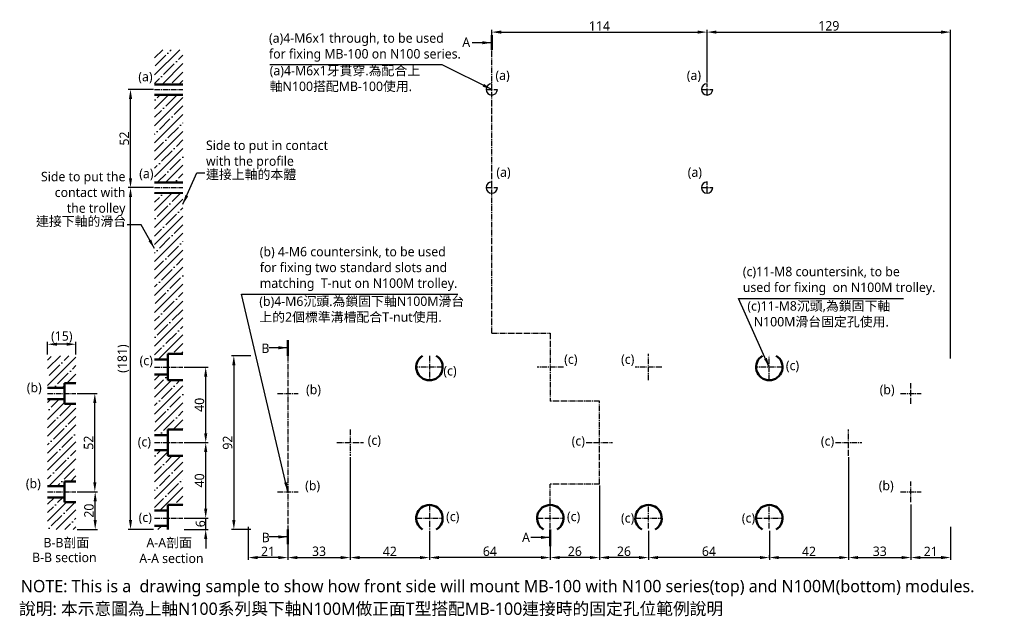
# Model space of a CAD drawing. Header units: millimetres. Extents: x 181 to 702, y 199 to 515.
import ezdxf

# ---------------------------------------------------------------- set-up
doc = ezdxf.new("R2010")
doc.units = ezdxf.units.MM
doc.linetypes.add('中心線3', pattern=[4.3, 3, -0.5, 0.3, -0.5])
doc.linetypes.add('中心線5', pattern=[7.2, 5, -1, 0.2, -1])
doc.layers.add('中心線', color=5, linetype='中心線3')
doc.layers.add('標註線', color=3, linetype='Continuous')
doc.layers.add('外框線', color=7, linetype='Continuous', lineweight=50)
doc.styles.get("Standard").update_dxf_attribs({"font": 'msjh.ttf'})
doc.dimstyles.new('ISO-25', dxfattribs={"dimtxt": 5, "dimasz": 5, "dimexe": 1.25, "dimexo": 0.625, "dimtad": 1, "dimdec": 8, "dimtxsty": 'Standard', "dimcen": 4, "dimadec": 0, "dimazin": 0, "dimtfac": 1, "dimtdec": 8, "dimtmove": 0, "dimatfit": 3, "dimfxl": 0, "dimarcsym": 0})

# ---------------------------------------------------------------- blocks, each defined once
blk = doc.blocks.new('*D1')
at = {"layer": 'Defpoints', "color": 0}
for p in [(301.86, 247.08), (322.86, 245.08), (301.86, 230.23)]:
    blk.add_point(p, dxfattribs=at)
at = {"layer": '標註線', "color": 0, "lineweight": -2}
for p, q in [((301.86, 246.45), (301.86, 228.98)), ((322.86, 244.45), (322.86, 228.98)), ((317.86, 230.23), (306.86, 230.23))]:
    blk.add_line(p, q, dxfattribs=at)
at = {"layer": '標註線', "color": 0}
for points in [[(306.86, 231.06), (306.86, 229.39), (301.86, 230.23)], [(317.86, 231.06), (317.86, 229.39), (322.86, 230.23)]]:
    blk.add_solid(points, dxfattribs=at)
at = {"layer": '標註線', "color": 0, "insert": (312.36, 233.49), "char_height": 5, "attachment_point": 5}
blk.add_mtext('21', dxfattribs=at)
blk = doc.blocks.new('*D2')
at = {"layer": 'Defpoints', "color": 0}
for p in [(544.86, 508.44), (430.86, 499.7), (544.86, 481.08)]:
    blk.add_point(p, dxfattribs=at)
at = {"layer": '標註線', "color": 0, "lineweight": -2}
for p, q in [((430.86, 500.33), (430.86, 509.69)), ((435.86, 508.44), (539.86, 508.44)), ((544.86, 481.7), (544.86, 509.69))]:
    blk.add_line(p, q, dxfattribs=at)
at = {"layer": '標註線', "color": 0}
for points in [[(435.86, 509.27), (435.86, 507.6), (430.86, 508.44)], [(539.86, 509.27), (539.86, 507.6), (544.86, 508.44)]]:
    blk.add_solid(points, dxfattribs=at)
at = {"layer": '標註線', "color": 0, "insert": (487.86, 511.7), "char_height": 5, "attachment_point": 5}
blk.add_mtext('114', dxfattribs=at)
blk = doc.blocks.new('*D3')
at = {"layer": 'Defpoints', "color": 0}
for p in [(239.52, 478.08), (252.28, 478.08), (246.19, 426.08)]:
    blk.add_point(p, dxfattribs=at)
at = {"layer": '標註線', "color": 0, "lineweight": -2}
for p, q in [((251.66, 478.08), (238.27, 478.08)), ((239.52, 431.08), (239.52, 473.08)), ((245.57, 426.08), (238.27, 426.08))]:
    blk.add_line(p, q, dxfattribs=at)
at = {"layer": '標註線', "color": 0}
for points in [[(238.69, 473.08), (240.35, 473.08), (239.52, 478.08)], [(238.69, 431.08), (240.35, 431.08), (239.52, 426.08)]]:
    blk.add_solid(points, dxfattribs=at)
at = {"layer": '標註線', "color": 0, "insert": (236.23, 452.08), "char_height": 5, "attachment_point": 5, "rotation": 90}
blk.add_mtext('52', dxfattribs=at)
blk = doc.blocks.new('*D4')
at = {"layer": 'Defpoints', "color": 0}
for p in [(239.52, 426.08), (252.28, 426.08), (252.28, 245.08)]:
    blk.add_point(p, dxfattribs=at)
at = {"layer": '標註線', "color": 0, "lineweight": -2}
for p, q in [((251.66, 426.08), (238.27, 426.08)), ((239.52, 250.08), (239.52, 421.08)), ((251.66, 245.08), (238.27, 245.08))]:
    blk.add_line(p, q, dxfattribs=at)
at = {"layer": '標註線', "color": 0}
for points in [[(238.69, 421.08), (240.35, 421.08), (239.52, 426.08)], [(238.69, 250.08), (240.35, 250.08), (239.52, 245.08)]]:
    blk.add_solid(points, dxfattribs=at)
at = {"layer": '標註線', "color": 0, "insert": (235.7, 335.58), "char_height": 5, "attachment_point": 5, "rotation": 90}
blk.add_mtext('(181)', dxfattribs=at)
blk = doc.blocks.new('*D5')
at = {"layer": 'Defpoints', "color": 0}
for p in [(210.63, 317.08), (220.62, 317.08), (210.63, 265.08)]:
    blk.add_point(p, dxfattribs=at)
at = {"layer": '標註線', "color": 0, "lineweight": -2}
for p, q in [((211.26, 317.08), (221.87, 317.08)), ((220.62, 270.08), (220.62, 312.08)), ((211.26, 265.08), (221.87, 265.08))]:
    blk.add_line(p, q, dxfattribs=at)
at = {"layer": '標註線', "color": 0}
for points in [[(219.79, 312.08), (221.46, 312.08), (220.62, 317.08)], [(219.79, 270.08), (221.46, 270.08), (220.62, 265.08)]]:
    blk.add_solid(points, dxfattribs=at)
at = {"layer": '標註線', "color": 0, "insert": (217.33, 291.08), "char_height": 5, "attachment_point": 5, "rotation": 90}
blk.add_mtext('52', dxfattribs=at)
blk = doc.blocks.new('*D6')
at = {"layer": 'Defpoints', "color": 0}
for p in [(210.63, 265.08), (220.82, 265.08), (210.63, 245.08)]:
    blk.add_point(p, dxfattribs=at)
at = {"layer": '標註線', "color": 0, "lineweight": -2}
for p, q in [((211.26, 265.08), (222.07, 265.08)), ((220.82, 250.08), (220.82, 260.08)), ((211.26, 245.08), (222.07, 245.08))]:
    blk.add_line(p, q, dxfattribs=at)
at = {"layer": '標註線', "color": 0}
for points in [[(219.98, 260.08), (221.65, 260.08), (220.82, 265.08)], [(219.98, 250.08), (221.65, 250.08), (220.82, 245.08)]]:
    blk.add_solid(points, dxfattribs=at)
at = {"layer": '標註線', "color": 0, "insert": (217.53, 255.08), "char_height": 5, "attachment_point": 5, "rotation": 90}
blk.add_mtext('20', dxfattribs=at)
blk = doc.blocks.new('*D7')
at = {"layer": 'Defpoints', "color": 0}
for p in [(195.63, 343.17), (195.63, 337.08), (210.63, 337.08)]:
    blk.add_point(p, dxfattribs=at)
at = {"layer": '標註線', "color": 0, "lineweight": -2}
for p, q in [((195.63, 337.7), (195.63, 344.42)), ((210.63, 337.7), (210.63, 344.42)), ((205.63, 343.17), (200.63, 343.17))]:
    blk.add_line(p, q, dxfattribs=at)
at = {"layer": '標註線', "color": 0}
for points in [[(200.63, 344.01), (200.63, 342.34), (195.63, 343.17)], [(205.63, 344.01), (205.63, 342.34), (210.63, 343.17)]]:
    blk.add_solid(points, dxfattribs=at)
at = {"layer": '標註線', "color": 0, "insert": (203.13, 346.99), "char_height": 5, "attachment_point": 5}
blk.add_mtext('(15)', dxfattribs=at)
blk = doc.blocks.new('*D8')
at = {"layer": 'Defpoints', "color": 0}
for p in [(267.28, 291.08), (279.35, 291.08), (275.42, 251.08)]:
    blk.add_point(p, dxfattribs=at)
at = {"layer": '標註線', "color": 0, "lineweight": -2}
for p, q in [((267.91, 291.08), (280.6, 291.08)), ((279.35, 256.08), (279.35, 286.08)), ((276.04, 251.08), (280.6, 251.08))]:
    blk.add_line(p, q, dxfattribs=at)
at = {"layer": '標註線', "color": 0}
for points in [[(278.51, 286.08), (280.18, 286.08), (279.35, 291.08)], [(278.51, 256.08), (280.18, 256.08), (279.35, 251.08)]]:
    blk.add_solid(points, dxfattribs=at)
at = {"layer": '標註線', "color": 0, "insert": (276.06, 271.08), "char_height": 5, "attachment_point": 5, "rotation": 90}
blk.add_mtext('40', dxfattribs=at)
blk = doc.blocks.new('*D9')
at = {"layer": 'Defpoints', "color": 0}
for p in [(267.28, 251.08), (279.35, 251.08), (267.28, 245.08)]:
    blk.add_point(p, dxfattribs=at)
at = {"layer": '標註線', "color": 0, "lineweight": -2}
for p, q in [((279.35, 256.08), (279.35, 261.08)), ((267.91, 251.08), (280.6, 251.08)), ((279.35, 245.08), (279.35, 251.08)), ((267.91, 245.08), (280.6, 245.08)), ((279.35, 240.08), (279.35, 235.08))]:
    blk.add_line(p, q, dxfattribs=at)
at = {"layer": '標註線', "color": 0}
for points in [[(278.51, 256.08), (280.18, 256.08), (279.35, 251.08)], [(278.51, 240.08), (280.18, 240.08), (279.35, 245.08)]]:
    blk.add_solid(points, dxfattribs=at)
at = {"layer": '標註線', "color": 0, "insert": (276.59, 248.14), "char_height": 5, "attachment_point": 5, "rotation": 90}
blk.add_mtext('6', dxfattribs=at)
blk = doc.blocks.new('*D10')
at = {"layer": 'Defpoints', "color": 0}
for p in [(355.86, 284.08), (397.86, 245.08), (397.86, 230.23)]:
    blk.add_point(p, dxfattribs=at)
at = {"layer": '標註線', "color": 0, "lineweight": -2}
for p, q in [((355.86, 283.45), (355.86, 228.98)), ((397.86, 244.45), (397.86, 228.98)), ((360.86, 230.23), (392.86, 230.23))]:
    blk.add_line(p, q, dxfattribs=at)
at = {"layer": '標註線', "color": 0}
for points in [[(360.86, 231.06), (360.86, 229.39), (355.86, 230.23)], [(392.86, 231.06), (392.86, 229.39), (397.86, 230.23)]]:
    blk.add_solid(points, dxfattribs=at)
at = {"layer": '標註線', "color": 0, "insert": (376.86, 233.49), "char_height": 5, "attachment_point": 5}
blk.add_mtext('42', dxfattribs=at)
blk = doc.blocks.new('*D11')
at = {"layer": 'Defpoints', "color": 0}
for p in [(267.28, 331.08), (279.35, 331.08), (274.84, 291.08)]:
    blk.add_point(p, dxfattribs=at)
at = {"layer": '標註線', "color": 0, "lineweight": -2}
for p, q in [((267.91, 331.08), (280.6, 331.08)), ((279.35, 296.08), (279.35, 326.08)), ((275.46, 291.08), (280.6, 291.08))]:
    blk.add_line(p, q, dxfattribs=at)
at = {"layer": '標註線', "color": 0}
for points in [[(278.51, 326.08), (280.18, 326.08), (279.35, 331.08)], [(278.51, 296.08), (280.18, 296.08), (279.35, 291.08)]]:
    blk.add_solid(points, dxfattribs=at)
at = {"layer": '標註線', "color": 0, "insert": (276.06, 311.08), "char_height": 5, "attachment_point": 5, "rotation": 90}
blk.add_mtext('40', dxfattribs=at)
blk = doc.blocks.new('*D12')
at = {"layer": 'Defpoints', "color": 0}
for p in [(619.86, 284.08), (619.86, 230.23), (577.86, 229.36)]:
    blk.add_point(p, dxfattribs=at)
at = {"layer": '標註線', "color": 0, "lineweight": -2}
for p, q in [((619.86, 283.45), (619.86, 228.98)), ((577.86, 229.99), (577.86, 231.48)), ((582.86, 230.23), (614.86, 230.23))]:
    blk.add_line(p, q, dxfattribs=at)
at = {"layer": '標註線', "color": 0}
for points in [[(582.86, 231.06), (582.86, 229.39), (577.86, 230.23)], [(614.86, 231.06), (614.86, 229.39), (619.86, 230.23)]]:
    blk.add_solid(points, dxfattribs=at)
at = {"layer": '標註線', "color": 0, "insert": (598.86, 233.49), "char_height": 5, "attachment_point": 5}
blk.add_mtext('42', dxfattribs=at)
blk = doc.blocks.new('*D13')
at = {"layer": 'Defpoints', "color": 0}
for p in [(673.86, 508.44), (544.86, 481.7), (673.86, 335.08)]:
    blk.add_point(p, dxfattribs=at)
at = {"layer": '標註線', "color": 0, "lineweight": -2}
for p, q in [((544.86, 482.33), (544.86, 509.69)), ((549.86, 508.44), (668.86, 508.44)), ((673.86, 335.7), (673.86, 509.69))]:
    blk.add_line(p, q, dxfattribs=at)
at = {"layer": '標註線', "color": 0}
for points in [[(549.86, 509.27), (549.86, 507.6), (544.86, 508.44)], [(668.86, 509.27), (668.86, 507.6), (673.86, 508.44)]]:
    blk.add_solid(points, dxfattribs=at)
at = {"layer": '標註線', "color": 0, "insert": (609.36, 511.73), "char_height": 5, "attachment_point": 5}
blk.add_mtext('129', dxfattribs=at)
blk = doc.blocks.new('*D14')
at = {"layer": 'Defpoints', "color": 0}
for p in [(652.86, 258.95), (673.86, 247.08), (673.86, 230.23)]:
    blk.add_point(p, dxfattribs=at)
at = {"layer": '標註線', "color": 0, "lineweight": -2}
for p, q in [((652.86, 258.33), (652.86, 228.98)), ((673.86, 246.45), (673.86, 228.98)), ((657.86, 230.23), (668.86, 230.23))]:
    blk.add_line(p, q, dxfattribs=at)
at = {"layer": '標註線', "color": 0}
for points in [[(657.86, 231.06), (657.86, 229.39), (652.86, 230.23)], [(668.86, 231.06), (668.86, 229.39), (673.86, 230.23)]]:
    blk.add_solid(points, dxfattribs=at)
at = {"layer": '標註線', "color": 0, "insert": (663.36, 233.49), "char_height": 5, "attachment_point": 5}
blk.add_mtext('21', dxfattribs=at)
blk = doc.blocks.new('*D15')
at = {"layer": 'Defpoints', "color": 0}
for p in [(619.86, 284.08), (652.86, 245.08), (652.86, 230.23)]:
    blk.add_point(p, dxfattribs=at)
at = {"layer": '標註線', "color": 0, "lineweight": -2}
for p, q in [((619.86, 283.45), (619.86, 228.98)), ((652.86, 244.45), (652.86, 228.98)), ((624.86, 230.23), (647.86, 230.23))]:
    blk.add_line(p, q, dxfattribs=at)
at = {"layer": '標註線', "color": 0}
for points in [[(624.86, 231.06), (624.86, 229.39), (619.86, 230.23)], [(647.86, 231.06), (647.86, 229.39), (652.86, 230.23)]]:
    blk.add_solid(points, dxfattribs=at)
at = {"layer": '標註線', "color": 0, "insert": (636.36, 233.52), "char_height": 5, "attachment_point": 5}
blk.add_mtext('33', dxfattribs=at)
blk = doc.blocks.new('*D16')
at = {"layer": 'Defpoints', "color": 0}
for p in [(513.86, 245.08), (577.86, 245.08), (513.86, 230.23)]:
    blk.add_point(p, dxfattribs=at)
at = {"layer": '標註線', "color": 0, "lineweight": -2}
for p, q in [((513.86, 244.45), (513.86, 228.98)), ((577.86, 244.45), (577.86, 228.98)), ((572.86, 230.23), (518.86, 230.23))]:
    blk.add_line(p, q, dxfattribs=at)
at = {"layer": '標註線', "color": 0}
for points in [[(518.86, 231.06), (518.86, 229.39), (513.86, 230.23)], [(572.86, 231.06), (572.86, 229.39), (577.86, 230.23)]]:
    blk.add_solid(points, dxfattribs=at)
at = {"layer": '標註線', "color": 0, "insert": (545.86, 233.52), "char_height": 5, "attachment_point": 5}
blk.add_mtext('64', dxfattribs=at)
blk = doc.blocks.new('*D17')
at = {"layer": 'Defpoints', "color": 0}
for p in [(487.86, 269.08), (513.86, 245.08), (487.86, 230.23)]:
    blk.add_point(p, dxfattribs=at)
at = {"layer": '標註線', "color": 0, "lineweight": -2}
for p, q in [((487.86, 268.45), (487.86, 228.98)), ((513.86, 244.45), (513.86, 228.98)), ((508.86, 230.23), (492.86, 230.23))]:
    blk.add_line(p, q, dxfattribs=at)
at = {"layer": '標註線', "color": 0}
for points in [[(492.86, 231.06), (492.86, 229.39), (487.86, 230.23)], [(508.86, 231.06), (508.86, 229.39), (513.86, 230.23)]]:
    blk.add_solid(points, dxfattribs=at)
at = {"layer": '標註線', "color": 0, "insert": (500.86, 233.52), "char_height": 5, "attachment_point": 5}
blk.add_mtext('26', dxfattribs=at)
blk = doc.blocks.new('*D18')
at = {"layer": 'Defpoints', "color": 0}
for p in [(487.86, 269.08), (461.86, 245.58), (461.86, 230.23)]:
    blk.add_point(p, dxfattribs=at)
at = {"layer": '標註線', "color": 0, "lineweight": -2}
for p, q in [((487.86, 268.45), (487.86, 228.98)), ((461.86, 244.95), (461.86, 228.98)), ((482.86, 230.23), (466.86, 230.23))]:
    blk.add_line(p, q, dxfattribs=at)
at = {"layer": '標註線', "color": 0}
for points in [[(466.86, 231.06), (466.86, 229.39), (461.86, 230.23)], [(482.86, 231.06), (482.86, 229.39), (487.86, 230.23)]]:
    blk.add_solid(points, dxfattribs=at)
at = {"layer": '標註線', "color": 0, "insert": (474.86, 233.52), "char_height": 5, "attachment_point": 5}
blk.add_mtext('26', dxfattribs=at)
blk = doc.blocks.new('*D19')
at = {"layer": 'Defpoints', "color": 0}
for p in [(461.86, 245.58), (397.86, 245.08), (397.86, 230.23)]:
    blk.add_point(p, dxfattribs=at)
at = {"layer": '標註線', "color": 0, "lineweight": -2}
for p, q in [((397.86, 244.45), (397.86, 228.98)), ((461.86, 244.95), (461.86, 228.98)), ((456.86, 230.23), (402.86, 230.23))]:
    blk.add_line(p, q, dxfattribs=at)
at = {"layer": '標註線', "color": 0}
for points in [[(402.86, 231.06), (402.86, 229.39), (397.86, 230.23)], [(456.86, 231.06), (456.86, 229.39), (461.86, 230.23)]]:
    blk.add_solid(points, dxfattribs=at)
at = {"layer": '標註線', "color": 0, "insert": (429.86, 233.52), "char_height": 5, "attachment_point": 5}
blk.add_mtext('64', dxfattribs=at)
blk = doc.blocks.new('*D20')
at = {"layer": 'Defpoints', "color": 0}
for p in [(303.86, 337.08), (294.25, 245.08), (303.86, 245.08)]:
    blk.add_point(p, dxfattribs=at)
at = {"layer": '標註線', "color": 0, "lineweight": -2}
for p, q in [((303.23, 337.08), (293, 337.08)), ((294.25, 332.08), (294.25, 250.08)), ((303.23, 245.08), (293, 245.08))]:
    blk.add_line(p, q, dxfattribs=at)
at = {"layer": '標註線', "color": 0}
for points in [[(293.41, 332.08), (295.08, 332.08), (294.25, 337.08)], [(293.41, 250.08), (295.08, 250.08), (294.25, 245.08)]]:
    blk.add_solid(points, dxfattribs=at)
at = {"layer": '標註線', "color": 0, "insert": (290.96, 291.08), "char_height": 5, "attachment_point": 5, "rotation": 90}
blk.add_mtext('92', dxfattribs=at)
blk = doc.blocks.new('*D21')
at = {"layer": 'Defpoints', "color": 0}
for p in [(355.86, 283.45), (322.86, 245.08), (355.86, 230.23)]:
    blk.add_point(p, dxfattribs=at)
at = {"layer": '標註線', "color": 0, "lineweight": -2}
for p, q in [((355.86, 282.83), (355.86, 228.98)), ((322.86, 244.45), (322.86, 228.98)), ((327.86, 230.23), (350.86, 230.23))]:
    blk.add_line(p, q, dxfattribs=at)
at = {"layer": '標註線', "color": 0}
for points in [[(327.86, 231.06), (327.86, 229.39), (322.86, 230.23)], [(350.86, 231.06), (350.86, 229.39), (355.86, 230.23)]]:
    blk.add_solid(points, dxfattribs=at)
at = {"layer": '標註線', "color": 0, "insert": (339.36, 233.52), "char_height": 5, "attachment_point": 5}
blk.add_mtext('33', dxfattribs=at)

msp = doc.modelspace()

# ---------------------------------------------------------------- hatches: boundary and pattern name
h = msp.add_hatch()
h.set_pattern_fill('ANSI35', color=256, style=0)
h.paths.add_polyline_path([(259.28418286, 247.07934121), (252.28418286, 247.07934121), (252.28418286, 245.07934121), (259.28418286, 245.07934121)])
h.paths.add_polyline_path([(267.28418286, 284.07934121), (259.28418286, 284.07934121), (259.28418286, 287.07934121), (252.28418286, 287.07934121), (252.28418286, 255.07934121), (259.28418286, 255.07934121), (259.28418286, 258.07934121), (267.28418286, 258.07934121)])
h.paths.add_polyline_path([(267.28418286, 324.07934121), (259.28418286, 324.07934121), (259.28418286, 327.07934121), (252.28418286, 327.07934121), (252.28418286, 295.07934121), (259.28418286, 295.07934121), (259.28418286, 298.07934121), (267.28418286, 298.07934121)])
h.paths.add_polyline_path([(267.28418286, 423.07934121), (252.28418286, 423.07934121), (252.28418286, 335.07934121), (259.28418286, 335.07934121), (259.28418286, 338.07934121), (267.28418286, 338.07934121)])
h.paths.add_polyline_path([(267.28418286, 475.07934121), (252.28418286, 475.07934121), (252.28418286, 429.07934121), (267.28418286, 429.07934121)])
h.paths.add_polyline_path([(267.28418286, 499.07934121), (252.28418286, 499.07934121), (252.28418286, 481.07934121), (267.28418286, 481.07934121)])
h = msp.add_hatch()
h.set_pattern_fill('ANSI35', color=256, style=0)
h.paths.add_polyline_path([(210.63216323, 259.57934121), (204.63216323, 259.57934121), (204.63216323, 262.07934121), (195.63216323, 262.07934121), (195.63216323, 245.07934121), (210.63216323, 245.07934121)])
h.paths.add_polyline_path([(210.63216323, 311.57934121), (204.63216323, 311.57934121), (204.63216323, 314.07934121), (195.63216323, 314.07934121), (195.63216323, 268.07934121), (204.63216323, 268.07934121), (204.63216323, 270.57934121), (210.63216323, 270.57934121)])
h.paths.add_polyline_path([(210.63216323, 337.07934121), (195.63216323, 337.07934121), (195.63216323, 320.07934121), (204.63216323, 320.07934121), (204.63216323, 322.57934121), (210.63216323, 322.57934121)])

# ---------------------------------------------------------------- linework, layer by layer
for p, q in [((252.28418286, 481.07934121), (267.28418286, 481.07934121)), ((252.28418286, 480.57934121), (267.28418286, 480.57934121)), ((252.28418286, 475.57934121), (267.28418286, 475.57934121)), ((252.28418286, 475.07934121), (267.28418286, 475.07934121)), ((252.28418286, 429.07934121), (267.28418286, 429.07934121)), ((252.28418286, 428.57934121), (267.28418286, 428.57934121)), ((252.28418286, 423.57934121), (267.28418286, 423.57934121)), ((252.28418286, 423.07934121), (267.28418286, 423.07934121))]:
    msp.add_line(p, q)
for centre in [(430.85977904, 478.07934121), (544.85977904, 478.07934121), (430.85977904, 426.07934121), (544.85977904, 426.07934121)]:
    msp.add_arc(centre, 3, 90, 0)
at = {"layer": '中心線'}
for p, q in [((430.85977904, 349.07190294), (430.85977904, 499.07934121)), ((544.85977904, 475.07934121), (544.85977904, 481.07934121)), ((252.28418286, 478.07934121), (267.28418286, 478.07934121)), ((427.85977904, 478.07934121), (433.85977904, 478.07934121)), ((541.85977904, 478.07934121), (547.85977904, 478.07934121)), ((544.85977904, 423.07934121), (544.85977904, 429.07934121)), ((252.28418286, 426.07934121), (267.28418286, 426.07934121)), ((427.85977904, 426.07934121), (433.85977904, 426.07934121)), ((541.85977904, 426.07934121), (547.85977904, 426.07934121)), ((430.85977904, 349.07190294), (461.85977904, 349.07190294)), ((461.85977904, 349.07190294), (461.85977904, 313.07934121)), ((322.85977904, 337.07934121), (322.85977904, 245.07934121)), ((397.85977904, 337.07934121), (397.85977904, 324.07934121)), ((513.85977904, 324.07934121), (513.85977904, 338.07934121)), ((513.85977904, 324.07934121), (513.85977904, 338.07934121)), ((577.85977904, 324.07934121), (577.85977904, 337.07934121)), ((577.85977904, 324.07934121), (577.85977904, 337.07934121)), ((252.28418286, 331.07934121), (267.28418286, 331.07934121)), ((404.85977904, 331.07934121), (390.85977904, 331.07934121)), ((468.85977904, 331.07934121), (454.85977904, 331.07934121)), ((520.85977904, 331.07934121), (506.85977904, 331.07934121)), ((520.85977904, 331.07934121), (506.85977904, 331.07934121)), ((584.85977904, 331.07934121), (570.85977904, 331.07934121)), ((584.85977904, 331.07934121), (570.85977904, 331.07934121)), ((652.85977904, 311.57934121), (652.85977904, 322.57934121)), ((195.63216323, 317.07934121), (210.63216323, 317.07934121)), ((317.35977904, 317.07934121), (328.35977904, 317.07934121)), ((487.85977904, 313.07934121), (461.85977904, 313.07934121)), ((487.85977904, 269.07934121), (487.85977904, 313.07934121)), ((647.35977904, 317.07934121), (658.35977904, 317.07934121)), ((355.85977904, 298.07934121), (355.85977904, 284.07934121)), ((619.85977904, 284.07934121), (619.85977904, 298.07934121)), ((252.28418286, 291.07934121), (267.28418286, 291.07934121)), ((348.85977904, 291.07934121), (362.85977904, 291.07934121)), ((480.85977904, 291.07934121), (494.85977904, 291.07934121)), ((612.85977904, 291.07934121), (626.85977904, 291.07934121)), ((487.85977904, 269.07934121), (461.85977904, 269.07934121)), ((461.85977904, 245.57934121), (461.85977904, 269.07934121)), ((652.85977904, 259.57934121), (652.85977904, 270.57934121)), ((195.63216323, 265.07934121), (210.63216323, 265.07934121)), ((317.35977904, 265.07934121), (328.35977904, 265.07934121)), ((647.35977904, 265.07934121), (658.35977904, 265.07934121)), ((397.85977904, 258.07934121), (397.85977904, 245.07934121)), ((513.85977904, 245.57934121), (513.85977904, 258.07934121)), ((513.85977904, 245.57934121), (513.85977904, 258.07934121)), ((577.85977904, 245.57934121), (577.85977904, 258.07934121)), ((577.85977904, 245.57934121), (577.85977904, 258.07934121)), ((252.28418286, 251.07934121), (267.28418286, 251.07934121)), ((390.85977904, 251.07934121), (404.85977904, 251.07934121)), ((454.85977904, 251.07934121), (468.85977904, 251.07934121)), ((506.85977904, 251.07934121), (520.85977904, 251.07934121)), ((506.85977904, 251.07934121), (520.85977904, 251.07934121)), ((570.85977904, 251.07934121), (584.85977904, 251.07934121)), ((570.85977904, 251.07934121), (584.85977904, 251.07934121))]:
    msp.add_line(p, q, dxfattribs=at)
at = {"layer": '外框線'}
for p, q in [((252.28418286, 335.07934121), (259.28418286, 335.07934121)), ((259.28418286, 338.07934121), (267.28418286, 338.07934121)), ((259.28418286, 338.07934121), (259.28418286, 324.07934121)), ((252.28418286, 327.07934121), (259.28418286, 327.07934121)), ((259.28418286, 324.07934121), (267.28418286, 324.07934121)), ((195.63216323, 320.07934121), (204.63216323, 320.07934121)), ((204.63216323, 322.57934121), (204.63216323, 311.57934121)), ((204.63216323, 322.57934121), (210.63216323, 322.57934121)), ((195.63216323, 314.07934121), (204.63216323, 314.07934121)), ((204.63216323, 311.57934121), (210.63216323, 311.57934121)), ((259.28418286, 298.07934121), (267.28418286, 298.07934121)), ((259.28418286, 298.07934121), (259.28418286, 284.07934121)), ((252.28418286, 295.07934121), (259.28418286, 295.07934121)), ((252.28418286, 287.07934121), (259.28418286, 287.07934121)), ((259.28418286, 284.07934121), (267.28418286, 284.07934121)), ((195.63216323, 268.07934121), (204.63216323, 268.07934121)), ((204.63216323, 270.57934121), (204.63216323, 259.57934121)), ((204.63216323, 270.57934121), (210.63216323, 270.57934121)), ((195.63216323, 262.07934121), (204.63216323, 262.07934121)), ((204.63216323, 259.57934121), (210.63216323, 259.57934121)), ((259.28418286, 258.07934121), (267.28418286, 258.07934121)), ((259.28418286, 258.07934121), (259.28418286, 245.07934121)), ((252.28418286, 255.07934121), (259.28418286, 255.07934121)), ((252.28418286, 247.07934121), (259.28418286, 247.07934121))]:
    msp.add_line(p, q, dxfattribs=at)
for centre, start, end in [((397.85977904, 331.07934121), 121.0027191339, 58.9972808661), ((577.85977904, 331.07934121), 121.0027191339, 58.9972808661), ((397.85977904, 251.07934121), 301.0027191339, 238.9972808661), ((461.85977904, 251.07934121), 301.0027191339, 238.9972808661), ((513.85977904, 251.07934121), 301.0027191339, 238.9972808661), ((513.85977904, 251.07934121), 301.0027191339, 238.9972808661), ((577.85977904, 251.07934121), 301.0027191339, 238.9972808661), ((577.85977904, 251.07934121), 301.0027191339, 238.9972808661)]:
    msp.add_arc(centre, 7, start, end, dxfattribs=at)
at = {"layer": '標註線', "lineweight": 50}
for p, q in [((430.85977904, 499.07934121), (430.85977904, 506.83915353)), ((322.85977904, 337.07934121), (322.85977904, 345.35541839)), ((322.85977904, 245.07934121), (322.85977904, 237.3431041)), ((461.85977904, 245.07934121), (461.85977904, 236.33498709))]:
    msp.add_line(p, q, dxfattribs=at)

# ---------------------------------------------------------------- texts
for s, insert, char_height, attachment_point in [('(a)4-M6x1 through, to be used \\Pfor fixing MB-100 on N100 series.', (312.85799392, 507.79452056), 5, 1), ('Side to put in contact\\Pwith the profile', (279.5065961, 451.00619886), 5, 1), ('Side to put the\\Pcontact with\\Pthe trolley', (236.83530766, 411.09511412), 5, 9), ('(b) 4-M6 countersink, to be used\\Pfor fixing two standard slots and\\Pmatching  T-nut on N100M trolley.', (307.98293481, 394.69965029), 5, 1), ('(c)11-M8 countersink, to be\\Pused for fixing  on N100M trolley.', (563.81684125, 384.16338591), 5, 1), ('NOTE: This is a  drawing sample to show how front side will mount MB-100 with N100 series(top) and N100M(bottom) modules.', (181.39477958, 218.3677711), 6.5, 1)]:
    msp.add_mtext(s, dxfattribs=dict(insert=insert, char_height=char_height, attachment_point=attachment_point))
at = {"linetype": '中心線5', "lineweight": 50, "char_height": 5, "width": 2.486899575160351e-14, "attachment_point": 1}
for s, insert in [('B-B section', (187.39141045, 232.80541206)), ('A-A section', (244.17892474, 232.32026628))]:
    msp.add_mtext(s, dxfattribs=dict(at, insert=insert))
at = {"layer": '標註線', "lineweight": 50, "char_height": 5, "attachment_point": 1}
for s, insert, width in [('A', (415.23827963, 505.61033003), 1.953992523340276e-14), ('B', (308.82710456, 343.54683256), 1.77635683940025e-15), ('B', (309.0131513, 243.36019246), 1.77635683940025e-15), ('A', (446.89502288, 243.46038116), 1.953992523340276e-14)]:
    msp.add_mtext(s, dxfattribs=dict(at, insert=insert, width=width))
at = {"layer": '標註線'}
for s, insert, char_height, attachment_point in [('(a)4-M6x1牙貫穿.為配合上\\P軸N100搭配MB-100使用.', (313.25182613, 490.56380707), 5, 1), ('(a)', (243.65466742, 487.36780925), 5, 1), ('(a)', (432.80901549, 488.07722364), 5, 1), ('(a)', (534.14395682, 488.07722364), 5, 1), ('(a)', (244.14003073, 436.0709771), 5, 1), ('連接上軸的本體', (279.52922909, 435.59809932), 5, 1), ('(a)', (433.2943788, 436.7803915), 5, 1), ('(a)', (534.62932013, 436.7803915), 5, 1), ('連接下軸的滑台', (237.20897967, 405.19776099), 5, 9), ('(b)4-M6沉頭.為鎖固下軸N100M滑台\\P上的2個標準溝槽配合T-nut使用.', (307.73589827, 368.42749565), 5, 1), ('(c)11-M8沉頭,為鎖固下軸\\P  N100M滑台固定孔使用.', (566.23227762, 365.94425992), 5, 1), ('(c)', (244.32872055, 337.0648326), 5, 1), ('(c)', (469.21341046, 337.774247), 5, 1), ('(c)', (499.34401051, 337.774247), 5, 1), ('(c)', (586.61787719, 334.45653968), 5, 1), ('(c)', (405.21341046, 331.63803008), 5, 1), ('(b)', (184.59352969, 322.76876672), 5, 1), ('(b)', (332.50811097, 321.68759551), 5, 1), ('(b)', (636.30081618, 321.68759551), 5, 1), ('(c)', (243.35799255, 294.06004582), 5, 1), ('(c)', (365.15133837, 294.89823819), 5, 1), ('(c)', (473.16866974, 294.48841615), 5, 1), ('(c)', (605.16866974, 294.48841615), 5, 1), ('(b)', (184.10816638, 271.95708035), 5, 1), ('(b)', (332.02274766, 270.87590915), 5, 1), ('(b)', (635.81545287, 270.87590915), 5, 1), ('(c)', (243.84335587, 254.04040481), 5, 1), ('(c)', (406.67180341, 254.52223027), 5, 1), ('(c)', (470.67180341, 254.52223027), 5, 1), ('(c)', (499.30168646, 253.70258441), 5, 1), ('(c)', (563.30168646, 253.70258441), 5, 1), ('B-B剖面', (193.45617844, 240.64580937), 5, 1), ('A-A剖面', (247.97751682, 240.64580937), 5, 1), ('說明: 本示意圖為上軸N100系列與下軸N100M做正面T型搭配MB-100連接時的固定孔位範例說明', (180.49465888, 206.39927184), 6.5, 1)]:
    msp.add_mtext(s, dxfattribs=dict(at, insert=insert, char_height=char_height, attachment_point=attachment_point))

# ---------------------------------------------------------------- dimensions: what is measured, and where the dimension line sits
for base, p1, p2, picture, middle in [((544.8597790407, 508.4362912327), (430.8597790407, 499.7043412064), (544.8597790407, 481.0793412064), '*D2', (487.8597790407, 511.6994127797)), ((673.8597790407, 508.4362912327), (544.8597790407, 481.7043412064), (673.8597790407, 335.0793412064), '*D13', (609.3597790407, 511.7270370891)), ((355.8597790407, 230.2262706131), (322.8597790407, 245.0793412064), (355.8597790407, 283.4543412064), '*D21', (339.3597790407, 233.5170164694)), ((397.8597790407, 230.2262706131), (355.8597790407, 284.0793412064), (397.8597790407, 245.0793412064), '*D10', (376.8597790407, 233.48939216)), ((619.8597790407, 230.2262706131), (577.8597790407, 229.3605447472), (619.8597790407, 284.0793412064), '*D12', (598.8597790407, 233.48939216)), ((652.8597790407, 230.2262706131), (619.8597790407, 284.0793412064), (652.8597790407, 245.0793412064), '*D15', (636.3597790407, 233.5170164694)), ((673.8597790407, 230.2262706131), (652.8597790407, 258.9543412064), (673.8597790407, 247.0793412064), '*D14', (663.3597790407, 233.48939216)), ((301.8597790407, 230.2262706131), (322.8597790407, 245.0793412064), (301.8597790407, 247.0793412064), '*D1', (312.3597790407, 233.48939216)), ((513.8597790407, 230.2262706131), (577.8597790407, 245.0793412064), (513.8597790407, 245.0793412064), '*D16', (545.8597790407, 233.5170164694))]:
    dim = msp.add_linear_dim(base=base, p1=p1, p2=p2, dimstyle='ISO-25', dxfattribs=at)
    dim.commit()
    dim.dimension.update_dxf_attribs({"geometry": picture, "text_midpoint": middle})
for base, p1, p2, picture, middle in [((239.5198624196, 478.0793412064), (246.1931110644, 426.0793412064), (252.28418286, 478.0793412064), '*D3', (236.2291165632, 452.0793412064)), ((294.2482922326, 245.0793412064), (303.8597790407, 337.0793412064), (303.8597790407, 245.0793412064), '*D20', (290.9575463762, 291.0793412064)), ((279.3459789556, 331.0793412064), (274.837795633, 291.0793412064), (267.28418286, 331.0793412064), '*D11', (276.0552330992, 311.0793412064)), ((220.6222158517, 317.0793412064), (210.6321632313, 265.0793412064), (210.6321632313, 317.0793412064), '*D5', (217.3314699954, 291.0793412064)), ((279.3459789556, 291.0793412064), (275.4186220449, 251.0793412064), (267.28418286, 291.0793412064), '*D8', (276.0552330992, 271.0793412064)), ((220.8160233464, 265.0793412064), (210.6321632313, 245.0793412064), (210.6321632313, 265.0793412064), '*D6', (217.52527749, 255.0793412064))]:
    dim = msp.add_linear_dim(base=base, p1=p1, p2=p2, angle=90, dimstyle='ISO-25', dxfattribs=at)
    dim.commit()
    dim.dimension.update_dxf_attribs({"geometry": picture, "text_midpoint": middle})
for base, p1, p2, angle, text, picture, middle in [((239.51986242, 426.07934121), (252.28418286, 245.07934121), (252.28418286, 426.07934121), 90, '(181)', '*D4', (235.70425468, 335.57934121)), ((195.63216323, 343.17475668), (210.63216323, 337.07934121), (195.63216323, 337.07934121), 180, '(15)', '*D7', (203.13216323, 346.99036441))]:
    dim = msp.add_linear_dim(base=base, p1=p1, p2=p2, angle=angle, text=text, dimstyle='ISO-25', dxfattribs=at)
    dim.commit()
    dim.dimension.update_dxf_attribs({"geometry": picture, "text_midpoint": middle})
for base, p1, p2, picture, middle in [((461.8597790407, 230.2262706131), (487.8597790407, 269.0793412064), (461.8597790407, 245.5793412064), '*D18', (474.8597790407, 233.5170164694)), ((487.8597790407, 230.2262706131), (513.8597790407, 245.0793412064), (487.8597790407, 269.0793412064), '*D17', (500.8597790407, 233.5170164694)), ((397.8597790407, 230.2262706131), (461.8597790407, 245.5793412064), (397.8597790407, 245.0793412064), '*D19', (429.8597790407, 233.5170164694))]:
    dim = msp.add_linear_dim(base=base, p1=p1, p2=p2, dimstyle='ISO-25', override={"dimtmove": 1}, dxfattribs=at)
    dim.commit()
    dim.dimension.update_dxf_attribs({"geometry": picture, "text_midpoint": middle})
dim = msp.add_linear_dim(base=(279.3459789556, 251.0793412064), p1=(267.28418286, 245.0793412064), p2=(267.28418286, 251.0793412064), angle=90, dimstyle='ISO-25', override={"dimtmove": 2}, dxfattribs=at)
dim.commit()
dim.dimension.update_dxf_attribs({"geometry": '*D9', "text_midpoint": (276.5921020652, 248.1351076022), "dimtype": 160})

# ---------------------------------------------------------------- leaders
for points in [[(430.85977904, 502.81366309), (420.55334895, 502.81366309)], [(430.85977904, 478.07934121), (404.6004827, 491.06380707), (313.25182613, 491.06380707)], [(322.85977904, 265.07934121), (298.34210068, 369.69198744), (412.94965204, 369.69198744)], [(577.85977904, 331.07934121), (561.59867466, 367.36524327), (648.83209289, 367.36524327)], [(322.85977904, 341.30856275), (312.75207805, 341.30856275)], [(322.85977904, 241.1662337), (312.70300777, 241.1662337)], [(461.85977904, 240.89736606), (451.59342168, 240.89736606)]]:
    msp.add_leader(points, dimstyle='ISO-25', override={"dimgap": 0.625, "dimtad": 0}, dxfattribs=at)
at = {"layer": '標註線', "annotation_type": 0, "has_hookline": 1}
for points, hookline_direction, text_width in [([(267.28418286, 417.28514942), (274.68191264, 433.84809932), (278.90422909, 433.84809932)], 0, 45.44222079), ([(252.18636198, 393.85105832), (245.11458876, 406.44776099), (237.83397967, 406.44776099)], 1, 45.48741123)]:
    msp.add_leader(points, dimstyle='ISO-25', override={"dimgap": 0.625, "dimtad": 0}, dxfattribs=dict(at, hookline_direction=hookline_direction, text_width=text_width))

doc.saveas('drawing.dxf')
